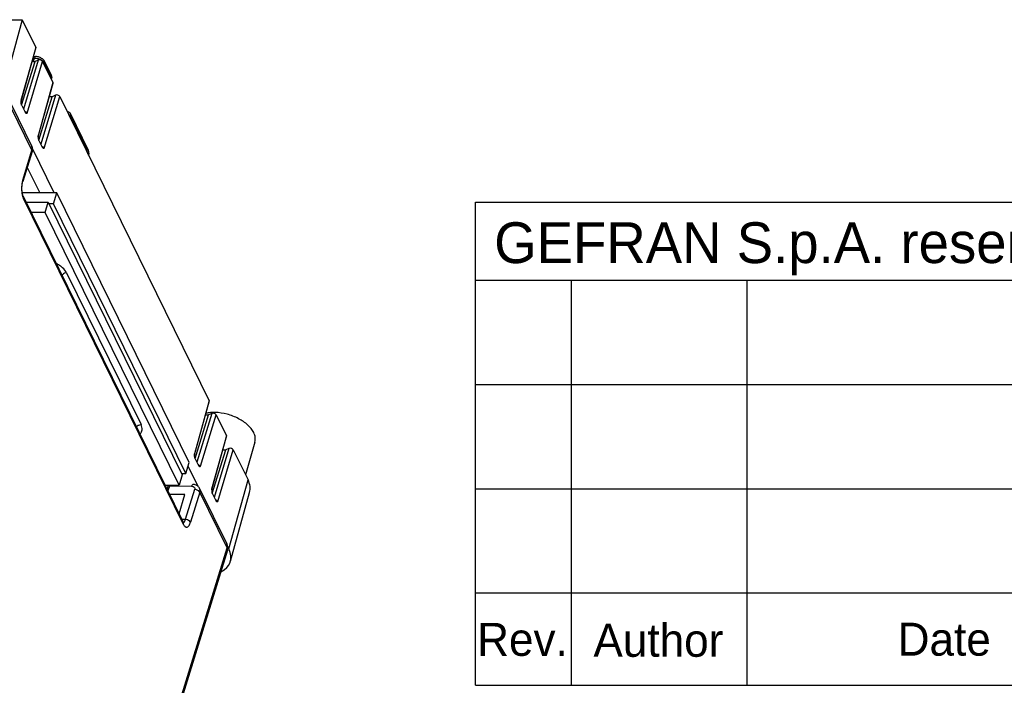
# Model space of a CAD drawing. Header units: millimetres. Extents: x 0 to 420, y 0 to 297.
# Tile 72 of 123: x 202 to 258, y 60 to 99. Entities that reach past the tile are written whole.
import ezdxf

# ---------------------------------------------------------------- set-up
doc = ezdxf.new("R2010")
doc.units = ezdxf.units.MM
doc.header["$LTSCALE"] = 23.1
doc.layers.get('0').update_dxf_attribs({"linetype": 'CONTINUOUS'})
doc.layers.add('452511_K12', color=7, linetype='CONTINUOUS')
doc.styles.add('TEXTSTYLE_2', font='trium.ttf')

msp = doc.modelspace()

# ---------------------------------------------------------------- linework, layer by layer
at = {"color": 7, "linetype": 'CONTINUOUS'}
for p, q in [((200.52759, 98.54942), (201.88091, 98.54942)), ((201.88091, 98.54942), (200.81366, 94.55951)), ((201.88091, 98.54942), (202.66634, 96.94889)), ((201.82468, 93.83895), (202.67191, 96.90603)), ((202.53844, 96.42284), (202.66155, 96.42284)), ((202.81616, 96.22129), (202.63167, 96.13241)), ((203.06301, 96.14056), (203.65772, 94.92868)), ((203.58374, 95.33025), (203.19236, 96.1278)), ((200.25905, 95.6897), (202.43929, 91.24683)), ((202.81606, 91.81874), (203.66329, 94.88582)), ((203.58915, 95.22649), (203.55907, 95.12969)), ((203.80754, 94.20106), (203.62306, 94.11218)), ((201.86486, 93.60678), (202.05658, 93.21607)), ((204.0544, 94.12033), (212.65646, 76.59117)), ((204.62703, 92.95342), (204.6544, 93.05573)), ((204.6461, 93.1654), (205.69322, 91.03159)), ((202.85623, 91.58657), (203.04797, 91.19584)), ((202.45932, 90.95322), (201.92446, 89.22241)), ((203.72513, 88.57208), (202.4754, 91.11876)), ((205.70923, 90.74813), (205.71891, 90.78297)), ((202.17675, 90.03881), (202.89651, 88.57208)), ((203.8863, 88.57208), (201.89355, 88.57208)), ((203.69264, 87.94542), (203.8863, 88.57208)), ((211.51233, 73.03186), (203.8863, 88.57208)), ((201.95742, 88.35335), (201.9569, 88.3544)), ((211.17183, 69.57637), (201.95742, 88.35335)), ((202.11185, 88.03867), (203.39361, 88.03867)), ((203.20803, 87.4471), (203.39361, 88.03867)), ((203.39361, 88.03867), (211.11117, 72.31193)), ((203.69264, 87.94542), (203.43937, 87.94542)), ((211.31867, 72.4052), (203.69264, 87.94542)), ((203.20803, 87.4471), (202.40214, 87.4471)), ((210.9216, 71.72851), (203.20803, 87.4471)), ((211.81481, 73.48123), (212.66203, 76.5483)), ((212.80628, 75.86356), (212.6218, 75.77469)), ((213.05313, 75.78283), (213.64785, 74.57093)), ((212.80621, 71.46108), (213.65342, 74.52807)), ((213.79767, 73.84333), (213.61318, 73.75445)), ((214.04452, 73.7626), (214.89647, 72.0265)), ((215.29248, 74.21031), (214.75225, 72.3204)), ((211.85498, 73.24905), (212.0467, 72.85834)), ((211.31867, 72.4052), (211.51233, 73.03186)), ((212.03138, 71.64573), (211.45005, 72.83034)), ((211.11117, 72.31193), (210.9216, 71.72851)), ((211.0654, 72.4052), (211.31867, 72.4052)), ((210.11571, 71.72851), (210.9216, 71.72851)), ((210.38931, 71.72851), (210.27713, 71.39958)), ((212.11073, 71.53852), (213.68089, 68.33886)), ((212.80606, 71.46051), (212.80621, 71.46108)), ((211.2621, 71.18488), (210.3774, 71.19524)), ((210.92575, 70.07782), (211.2621, 71.18488)), ((212.84636, 71.22881), (213.03809, 70.83811)), ((213.8855, 67.34153), (214.98882, 71.31242)), ((211.28543, 69.74288), (211.08719, 69.74883)), ((213.79315, 68.05561), (213.72671, 68.19101)), ((213.70973, 67.97097), (204.46007, 38.03905)), ((228.00618, 60.20443), (414.00618, 60.20443))]:
    msp.add_line(p, q, dxfattribs=at)
at = {"color": 9, "linetype": 'CONTINUOUS'}
for p, q in [((202.66634, 96.94889), (201.81938, 93.88277)), ((201.85781, 93.62268), (202.63167, 96.13241)), ((202.81616, 96.22129), (201.96643, 93.3998)), ((202.16867, 93.17097), (203.06301, 96.14056)), ((202.51325, 96.33164), (202.58636, 96.33164)), ((202.58636, 96.33164), (202.52397, 96.12329)), ((203.16992, 95.92271), (203.19931, 96.02088)), ((203.19931, 96.02088), (203.58915, 95.22649)), ((202.45073, 91.02703), (200.27071, 95.46943)), ((203.65772, 94.92868), (202.81075, 91.86255)), ((203.80754, 94.20106), (202.95781, 91.37956)), ((202.84919, 91.60245), (203.62306, 94.11218)), ((203.16006, 91.15074), (204.0544, 94.12033)), ((204.6544, 93.05573), (205.70007, 90.92487)), ((201.91603, 89.29675), (202.45073, 91.02703)), ((205.67203, 90.82394), (205.70007, 90.92487)), ((211.17766, 69.46623), (201.96326, 88.24321)), ((204.44697, 83.95728), (208.73544, 75.2183)), ((212.65646, 76.59117), (211.8095, 73.52504)), ((211.84793, 73.26496), (212.6218, 75.77469)), ((212.80628, 75.86356), (211.95655, 73.04207)), ((212.1588, 72.81324), (213.05313, 75.78283)), ((213.64785, 74.57093), (212.80088, 71.50481)), ((212.83949, 71.24529), (213.61318, 73.75445)), ((213.79767, 73.84333), (212.94793, 71.02184)), ((213.15018, 70.79301), (214.04452, 73.7626)), ((213.79315, 68.05561), (214.89647, 72.0265)), ((210.23724, 71.48085), (210.32171, 71.72851)), ((210.37503, 71.68662), (211.64905, 71.6717)), ((211.82013, 71.47316), (211.28543, 69.74288)), ((212.12262, 71.31778), (211.58793, 69.5875)), ((213.69255, 68.11859), (212.12262, 71.31778)), ((204.43352, 38.15634), (213.69255, 68.11859))]:
    msp.add_line(p, q, dxfattribs=at)
at = {"color": 2, "linetype": 'CONTINUOUS'}
for p, q in [((228.00618, 88.02469), (414.00618, 88.02469)), ((228.00618, 60.20443), (228.00618, 88.02469)), ((228.00618, 83.53017), (414.00618, 83.53017)), ((233.52784, 60.20443), (233.52784, 83.53017)), ((243.6512, 60.20443), (243.6512, 83.53017)), ((228.00618, 77.52555), (321.00618, 77.52555)), ((228.00618, 71.52093), (321.00618, 71.52093)), ((228.00618, 65.51631), (321.00618, 65.51631))]:
    msp.add_line(p, q, dxfattribs=at)
at = {"color": 7, "linetype": 'CONTINUOUS'}
for points in [[(203.08792, 96.26299), (203.05046, 96.29383), (203.00974, 96.32189), (202.96586, 96.34706), (202.91896, 96.36915), (202.87058, 96.3875), (202.82103, 96.40218), (202.77051, 96.41308), (202.72062, 96.41988), (202.67202, 96.42269), (202.66112, 96.42279)], [(203.15019, 96.19568), (203.12116, 96.23024), (203.08792, 96.26299)], [(203.19221, 96.12773), (203.17492, 96.15941), (203.15019, 96.19568)], [(202.45891, 90.95271), (202.46165, 90.96186), (202.4707, 91.00004), (202.47608, 91.03866), (202.47779, 91.07742), (202.47582, 91.11596), (202.47017, 91.15397), (202.46087, 91.1911), (202.44798, 91.22697), (202.43823, 91.24843)], [(205.71885, 90.78298), (205.72744, 90.82376), (205.73085, 90.86561), (205.72897, 90.90846), (205.72167, 90.9515), (205.70917, 90.99363), (205.69294, 91.03183)], [(201.95693, 88.35442), (201.94539, 88.37996), (201.93283, 88.41278), (201.92024, 88.45214), (201.90839, 88.49714), (201.8977, 88.54736), (201.88848, 88.60227), (201.88116, 88.66049), (201.87592, 88.72125), (201.87292, 88.78385), (201.87231, 88.84687), (201.8741, 88.90955), (201.87821, 88.97106), (201.88444, 89.03002), (201.89259, 89.08575), (201.9024, 89.13758), (201.91342, 89.18432), (201.92425, 89.22248)], [(212.11104, 71.53783), (212.10078, 71.55732), (212.07708, 71.59418), (212.04922, 71.62828), (212.01752, 71.65928), (211.98228, 71.68684), (211.94396, 71.71059), (211.90293, 71.73028), (211.85955, 71.74581), (211.81423, 71.75704), (211.76737, 71.76388), (211.72342, 71.76624)], [(211.18912, 69.53867), (211.19651, 69.53402), (211.19975, 69.53151), (211.19966, 69.53167), (211.19689, 69.53486), (211.19181, 69.54159), (211.18483, 69.55226), (211.17648, 69.56697), (211.1714, 69.57694)]]:
    msp.add_lwpolyline(points, dxfattribs=at)
for centre, radius, start, end in [((202.57307, 96.37587), 0.25612, 244.233027, 251.904592), ((203.84165, 93.96922), 2.02412, 182.448008, 183.286281), ((203.78659, 93.96604), 1.96897, 183.285598, 184.198967), ((203.56446, 94.35563), 0.25612, 244.229885, 251.904631), ((204.52069, 93.1036), 0.13981, 26.236126, 41.240231), ((204.83304, 91.94901), 2.02414, 182.448015, 183.286284), ((204.77797, 91.94582), 1.96897, 183.285601, 184.198964), ((212.56319, 76.01814), 0.25612, 244.233027, 251.904592), ((212.87162, 73.99296), 1.92088, 98.173359, 101.908433), ((212.90228, 73.78119), 2.13486, 94.686069, 98.179706), ((212.92019, 73.56308), 2.3537, 91.41529, 94.68689), ((212.92583, 73.34498), 2.57187, 88.321523, 91.420908), ((213.55458, 73.99791), 0.25612, 244.233027, 251.904592), ((213.83177, 73.6115), 2.02412, 182.448009, 183.286281), ((213.77671, 73.60831), 1.96897, 183.285598, 184.198966), ((214.7219, 71.5847), 1.92268, 182.381484, 183.708891), ((214.59583, 71.57682), 1.79637, 183.718085, 184.25024), ((214.52785, 71.57176), 1.72819, 184.250051, 184.817948), ((213.23202, 68.11859), 0.5, 342.82869, 26.244522)]:
    msp.add_arc(centre, radius, start, end, dxfattribs=at)
at = {"color": 9, "linetype": 'CONTINUOUS'}
for centre, radius, start, end in [((202.57639, 95.48454), 0.84783, 66.207344, 71.852932), ((202.59935, 95.53708), 0.7905, 63.09665, 66.193558), ((202.61725, 95.57255), 0.75076, 59.887879, 63.089958), ((202.6488, 95.62545), 0.68917, 53.216793, 59.950086), ((202.69347, 95.68614), 0.61382, 49.54886, 53.164374), ((202.73205, 95.73127), 0.55445, 45.692315, 49.556757), ((201.97348, 92.99202), 0.2726, 71.572174, 76.648514), ((201.97571, 92.99736), 0.2669, 69.718465, 71.663335), ((201.97531, 92.99625), 0.26808, 67.940817, 69.720464), ((202.20555, 91.13345), 0.25954, 22.751466, 25.875136), ((202.20301, 91.13239), 0.26229, 20.519499, 22.752165), ((202.37871, 90.97769), 0.084, 343.112439, 346.687197), ((202.96487, 90.97178), 0.2726, 71.572174, 76.648514), ((202.9671, 90.97713), 0.2669, 69.718465, 71.663335), ((202.9667, 90.97602), 0.26808, 67.940817, 69.720464), ((205.57378, 90.97384), 0.13252, 19.570664, 25.802453), ((205.56046, 90.82709), 0.16441, 344.441134, 350.179326), ((203.2246, 88.90615), 1.36562, 163.379927, 166.333215), ((202.73943, 88.61105), 0.85892, 201.363685, 205.356818), ((211.9636, 72.63429), 0.2726, 71.572174, 76.648514), ((211.96583, 72.63963), 0.2669, 69.718465, 71.663335), ((211.96543, 72.63852), 0.26808, 67.940817, 69.720464), ((212.96137, 70.64097), 0.24495, 71.001893, 76.647913), ((212.95721, 70.61939), 0.2669, 69.718499, 71.663845), ((212.95682, 70.61828), 0.26808, 67.941614, 69.720498), ((211.05283, 69.51886), 0.13203, 19.751448, 25.795606), ((213.44615, 68.22356), 0.26151, 24.917091, 26.160001), ((213.55269, 68.01952), 0.16438, 342.821362, 349.511192)]:
    msp.add_arc(centre, radius, start, end, dxfattribs=at)
at = {"color": 7, "linetype": 'CONTINUOUS'}
for centre, major_axis, ratio, start_param, end_param in [((202.52814, 96.94893), (0.14335, -0.04433), 0.57238831, 0.01740662, 0.49498886), ((202.92485, 96.14053), (0.14332, -0.04427), 0.57272497, 0.49495933, 2.58906868), ((203.51952, 94.92871), (0.14335, -0.04433), 0.57238831, 0.01740662, 0.49498886), ((203.91623, 94.12029), (0.14332, -0.04427), 0.57272497, 0.49495933, 2.58906868), ((212.51826, 76.5912), (0.14335, -0.04433), 0.57238831, 0.01740662, 0.49498886), ((212.91497, 75.7828), (0.14332, -0.04427), 0.57272497, 0.49495933, 2.58906868), ((213.50965, 74.57097), (0.14335, -0.04433), 0.57238831, 0.01740662, 0.49498886), ((213.90635, 73.76257), (0.14332, -0.04427), 0.57272497, 0.49495933, 2.58906868), ((212.59784, 72.02697), (2.38434, -0.73719), 0.57239492, 0.0165109, 0.49494502), ((211.49452, 68.05609), (2.38434, -0.73719), 0.57239492, 5.74484018, 6.77815387)]:
    msp.add_ellipse(centre, major_axis=major_axis, ratio=ratio, start_param=start_param, end_param=end_param, dxfattribs=at)
at = {"color": 9, "linetype": 'CONTINUOUS'}
for points, knots in [([(202.58636, 96.33164), (202.59323, 96.35312), (202.60746, 96.38798), (202.6365, 96.41741), (202.65126, 96.42144)], [0, 0, 0, 0, 0.59577119, 1, 1, 1, 1]), ([(202.58636, 96.33164), (202.60714, 96.33179), (202.69317, 96.32845), (202.77846, 96.31055), (202.84046, 96.2902)], [0, 0, 0, 0, 0.2416031, 1, 1, 1, 1]), ([(203.11933, 96.12803), (203.12366, 96.1238), (203.14014, 96.10713), (203.15543, 96.08927), (203.16586, 96.07535)], [0, 0, 0, 0, 0.25817215, 1, 1, 1, 1]), ([(203.19929, 96.02088), (203.20195, 96.0301), (203.20925, 96.06544), (203.20384, 96.10369), (203.19231, 96.12753)], [0, 0, 0, 0, 0.26586701, 1, 1, 1, 1]), ([(202.16868, 93.17097), (202.16481, 93.17852), (202.14135, 93.21134), (202.10515, 93.23288), (202.07599, 93.2447)], [0, 0, 0, 0, 0.21241369, 1, 1, 1, 1]), ([(202.44866, 91.22433), (202.45426, 91.20937), (202.47196, 91.14503), (202.46575, 91.07523), (202.45071, 91.02703)], [0, 0, 0, 0, 0.24033642, 1, 1, 1, 1]), ([(202.45071, 91.02703), (202.45352, 91.0213), (202.46241, 90.99971), (202.46437, 90.97489), (202.46045, 90.95835)], [0, 0, 0, 0, 0.27273337, 1, 1, 1, 1]), ([(203.16006, 91.15074), (203.15619, 91.15829), (203.13273, 91.19111), (203.09654, 91.21265), (203.06738, 91.22447)], [0, 0, 0, 0, 0.21241369, 1, 1, 1, 1]), ([(205.70007, 90.92487), (205.70237, 90.93284), (205.70902, 90.96355), (205.70639, 90.99646), (205.69864, 91.01823)], [0, 0, 0, 0, 0.26421349, 1, 1, 1, 1]), ([(205.70007, 90.92487), (205.70529, 90.91443), (205.72219, 90.87496), (205.72781, 90.82991), (205.72247, 90.79905)], [0, 0, 0, 0, 0.27157576, 1, 1, 1, 1]), ([(201.87049, 89.08795), (201.85598, 88.98734), (201.84585, 88.78553), (201.8656, 88.58432), (201.88519, 88.48682)], [0, 0, 0, 0, 0.5054944, 1, 1, 1, 1]), ([(201.89765, 89.22881), (201.8949, 89.21756), (201.88415, 89.17095), (201.87567, 89.12383), (201.87049, 89.08795)], [0, 0, 0, 0, 0.24217865, 1, 1, 1, 1]), ([(201.91603, 89.29675), (201.91906, 89.29059), (201.92849, 89.26739), (201.9297, 89.24042), (201.92441, 89.22301)], [0, 0, 0, 0, 0.27395002, 1, 1, 1, 1]), ([(201.88519, 88.48682), (201.88863, 88.46969), (201.90272, 88.40573), (201.92199, 88.34286), (201.93953, 88.29815)], [0, 0, 0, 0, 0.26682087, 1, 1, 1, 1]), ([(201.96326, 88.24321), (201.96621, 88.2527), (201.97445, 88.28904), (201.96932, 88.32876), (201.95745, 88.35336)], [0, 0, 0, 0, 0.26670986, 1, 1, 1, 1]), ([(204.44697, 83.95728), (204.39099, 84.06887), (204.26137, 84.22467), (204.04476, 84.39216), (203.91588, 84.46793), (203.84748, 84.50296)], [0, 0, 0, 0, 0.45600486, 0.71933315, 1, 1, 1, 1]), ([(204.44697, 83.95728), (204.43163, 83.95728), (204.36843, 83.95164), (204.30719, 83.92719), (204.26732, 83.90053)], [0, 0, 0, 0, 0.24222553, 1, 1, 1, 1]), ([(204.26732, 83.90053), (204.25882, 83.89485), (204.22706, 83.87134), (204.19954, 83.84187), (204.18333, 83.81747)], [0, 0, 0, 0, 0.25863943, 1, 1, 1, 1]), ([(208.47176, 75.07852), (208.47703, 75.08646), (208.50071, 75.11816), (208.53083, 75.14492), (208.55576, 75.16159)], [0, 0, 0, 0, 0.2411127, 1, 1, 1, 1]), ([(208.55576, 75.16159), (208.56921, 75.17058), (208.62432, 75.2017), (208.68832, 75.21834), (208.73542, 75.21833)], [0, 0, 0, 0, 0.2557068, 1, 1, 1, 1]), ([(208.67155, 74.67262), (208.70497, 74.70703), (208.76162, 74.78483), (208.80239, 74.92443), (208.79381, 75.07429), (208.75882, 75.17072), (208.73545, 75.2183)], [0, 0, 0, 0, 0.2452271, 0.48226677, 0.72897401, 1, 1, 1, 1]), ([(212.1588, 72.81324), (212.15493, 72.82079), (212.13147, 72.85361), (212.09527, 72.87516), (212.06611, 72.88697)], [0, 0, 0, 0, 0.21241369, 1, 1, 1, 1]), ([(211.64905, 71.6717), (211.65585, 71.69373), (211.66984, 71.72921), (211.69823, 71.76017), (211.71299, 71.76467)], [0, 0, 0, 0, 0.59898183, 1, 1, 1, 1]), ([(211.64905, 71.6717), (211.70158, 71.67109), (211.78698, 71.64421), (211.83269, 71.54801), (211.82754, 71.49716), (211.82013, 71.47316)], [0, 0, 0, 0, 0.51843688, 0.75209698, 1, 1, 1, 1]), ([(212.00314, 71.4267), (211.96058, 71.44856), (211.89863, 71.46781), (211.83552, 71.47298), (211.82013, 71.47316)], [0, 0, 0, 0, 0.75653831, 1, 1, 1, 1]), ([(212.12262, 71.31778), (212.13403, 71.35471), (212.1452, 71.4304), (212.12692, 71.50537), (212.11103, 71.53784)], [0, 0, 0, 0, 0.51680527, 1, 1, 1, 1]), ([(212.12262, 71.31778), (212.1174, 71.32842), (212.08714, 71.37413), (212.04099, 71.40726), (212.00314, 71.4267)], [0, 0, 0, 0, 0.21792753, 1, 1, 1, 1]), ([(213.15018, 70.79301), (213.14631, 70.80056), (213.12285, 70.83338), (213.08665, 70.85493), (213.05749, 70.86674)], [0, 0, 0, 0, 0.21241222, 1, 1, 1, 1]), ([(211.28536, 69.74303), (211.27368, 69.70384), (211.24882, 69.638), (211.20247, 69.58064), (211.17705, 69.56591)], [0, 0, 0, 0, 0.58189886, 1, 1, 1, 1]), ([(211.17766, 69.46623), (211.18022, 69.47452), (211.18769, 69.50639), (211.18523, 69.54084), (211.1771, 69.56348)], [0, 0, 0, 0, 0.26501344, 1, 1, 1, 1]), ([(211.17766, 69.46623), (211.19164, 69.43868), (211.22018, 69.38985), (211.2724, 69.33202), (211.33253, 69.30134), (211.39636, 69.30456), (211.455, 69.33999), (211.53135, 69.43009), (211.5668, 69.52132), (211.58793, 69.5875)], [0, 0, 0, 0, 0.145009, 0.26425954, 0.36145609, 0.4510777, 0.55108397, 0.67396143, 1, 1, 1, 1]), ([(211.46853, 69.69651), (211.42595, 69.7184), (211.36393, 69.73767), (211.30077, 69.74285), (211.28536, 69.74303)], [0, 0, 0, 0, 0.75651405, 1, 1, 1, 1]), ([(211.58793, 69.58751), (211.58272, 69.59816), (211.55253, 69.6439), (211.50638, 69.67705), (211.46853, 69.69651)], [0, 0, 0, 0, 0.21783471, 1, 1, 1, 1]), ([(213.69255, 68.11859), (213.70371, 68.15468), (213.71512, 68.22845), (213.69818, 68.30176), (213.68332, 68.33374)], [0, 0, 0, 0, 0.51723389, 1, 1, 1, 1]), ([(213.71432, 67.98959), (213.71621, 67.99977), (213.7202, 68.04388), (213.7074, 68.08834), (213.69255, 68.11859)], [0, 0, 0, 0, 0.23502295, 1, 1, 1, 1])]:
    msp.add_open_spline(points, degree=3, knots=knots, dxfattribs=at)
for points in [[(202.65126, 96.42144), (202.65446, 96.42232), (202.65781, 96.42278), (202.66113, 96.42279)], [(203.16586, 96.07535), (203.17241, 96.06659), (203.17861, 96.05755), (203.18433, 96.04824)], [(203.18433, 96.04824), (203.18978, 96.03938), (203.19481, 96.03026), (203.19929, 96.02088)], [(201.82366, 93.87168), (201.82251, 93.87547), (201.82106, 93.87918), (201.81938, 93.88277)], [(201.82471, 93.83903), (201.82761, 93.84953), (201.82682, 93.86126), (201.82366, 93.87168)], [(202.81504, 91.85147), (202.81389, 91.85526), (202.81244, 91.85897), (202.81075, 91.86255)], [(202.81609, 91.81882), (202.81899, 91.82932), (202.8182, 91.84105), (202.81504, 91.85147)], [(211.81378, 73.51396), (211.81263, 73.51775), (211.81118, 73.52146), (211.8095, 73.52504)], [(211.81483, 73.48131), (211.81773, 73.4918), (211.81694, 73.50354), (211.81378, 73.51396)], [(212.80517, 71.49372), (212.80402, 71.49751), (212.80257, 71.50122), (212.80088, 71.50481)], [(212.80622, 71.46107), (212.80912, 71.47157), (212.80833, 71.4833), (212.80517, 71.49372)]]:
    msp.add_open_spline(points, degree=3, dxfattribs=at)
at = {"color": 7, "linetype": 'CONTINUOUS'}
for points, knots in [([(202.63167, 96.13241), (202.6226, 96.12804), (202.57745, 96.11442), (202.52831, 96.12103), (202.49352, 96.13241)], [0, 0, 0, 0, 0.21574716, 1, 1, 1, 1]), ([(203.58915, 95.22649), (203.59193, 95.23544), (203.59986, 95.26962), (203.59509, 95.30716), (203.58374, 95.33025)], [0, 0, 0, 0, 0.26701243, 1, 1, 1, 1]), ([(201.86486, 93.60678), (201.84974, 93.63702), (201.83298, 93.70978), (201.8258, 93.78247), (201.82291, 93.82187)], [0, 0, 0, 0, 0.46117541, 1, 1, 1, 1]), ([(203.62306, 94.11218), (203.61399, 94.10781), (203.56884, 94.09419), (203.5197, 94.1008), (203.48491, 94.11218)], [0, 0, 0, 0, 0.21574716, 1, 1, 1, 1]), ([(202.05658, 93.21607), (202.05942, 93.21051), (202.06971, 93.19254), (202.0844, 93.17601), (202.0974, 93.1694)], [0, 0, 0, 0, 0.29972176, 1, 1, 1, 1]), ([(202.0974, 93.1694), (202.10297, 93.16657), (202.1265, 93.1593), (202.15201, 93.16421), (202.16867, 93.17097)], [0, 0, 0, 0, 0.25802768, 1, 1, 1, 1]), ([(204.48101, 93.25347), (204.50909, 93.25347), (204.56296, 93.24514), (204.60929, 93.21462), (204.62582, 93.19576)], [0, 0, 0, 0, 0.52822164, 1, 1, 1, 1]), ([(204.6461, 93.1654), (204.65006, 93.15734), (204.66323, 93.12241), (204.66167, 93.08292), (204.6544, 93.05573)], [0, 0, 0, 0, 0.2419302, 1, 1, 1, 1]), ([(202.85623, 91.58657), (202.84111, 91.61681), (202.82435, 91.68957), (202.81718, 91.76226), (202.81428, 91.80165)], [0, 0, 0, 0, 0.4611754, 1, 1, 1, 1]), ([(203.04797, 91.19584), (203.05081, 91.19028), (203.06109, 91.17231), (203.07578, 91.15578), (203.08879, 91.14917)], [0, 0, 0, 0, 0.29972186, 1, 1, 1, 1]), ([(203.08879, 91.14917), (203.09436, 91.14633), (203.11788, 91.13907), (203.1434, 91.14398), (203.16006, 91.15074)], [0, 0, 0, 0, 0.25802767, 1, 1, 1, 1]), ([(212.6218, 75.77469), (212.61272, 75.77032), (212.56757, 75.7567), (212.51843, 75.7633), (212.48364, 75.77468)], [0, 0, 0, 0, 0.21574716, 1, 1, 1, 1]), ([(215.22432, 74.75135), (215.14355, 74.91594), (214.87913, 75.23202), (214.34469, 75.58817), (213.69979, 75.83587), (213.23289, 75.90904), (213.00116, 75.91575)], [0, 0, 0, 0, 0.21097058, 0.46165421, 0.73322823, 1, 1, 1, 1]), ([(215.29247, 74.21031), (215.31659, 74.29463), (215.32761, 74.48527), (215.26717, 74.66404), (215.22432, 74.75135)], [0, 0, 0, 0, 0.47417566, 1, 1, 1, 1]), ([(213.61318, 73.75445), (213.60411, 73.75008), (213.55896, 73.73646), (213.50982, 73.74307), (213.47503, 73.75445)], [0, 0, 0, 0, 0.21574716, 1, 1, 1, 1]), ([(211.85498, 73.24905), (211.83986, 73.2793), (211.8231, 73.35205), (211.81592, 73.42474), (211.81303, 73.46414)], [0, 0, 0, 0, 0.46117541, 1, 1, 1, 1]), ([(212.0467, 72.85834), (212.04955, 72.85278), (212.05983, 72.83481), (212.07452, 72.81828), (212.08752, 72.81167)], [0, 0, 0, 0, 0.2997218, 1, 1, 1, 1]), ([(212.08752, 72.81167), (212.09309, 72.80884), (212.11662, 72.80157), (212.14214, 72.80649), (212.1588, 72.81324)], [0, 0, 0, 0, 0.25802767, 1, 1, 1, 1]), ([(212.80576, 71.42661), (212.80882, 71.39036), (212.81591, 71.32326), (212.8331, 71.25702), (212.84636, 71.22881)], [0, 0, 0, 0, 0.53854666, 1, 1, 1, 1]), ([(213.03809, 70.83811), (213.04098, 70.83246), (213.05139, 70.81428), (213.0664, 70.79758), (213.07964, 70.79108)], [0, 0, 0, 0, 0.30066429, 1, 1, 1, 1]), ([(213.07964, 70.79108), (213.08518, 70.78836), (213.10851, 70.78144), (213.13369, 70.78632), (213.15018, 70.79301)], [0, 0, 0, 0, 0.25738482, 1, 1, 1, 1])]:
    msp.add_open_spline(points, degree=3, knots=knots, dxfattribs=at)
at = {"layer": '452511_K12', "color": 7, "linetype": 'CONTINUOUS', "true_color": 0x990000}
for p, q in [((203.69264, 87.94542), (203.43937, 87.94542)), ((211.31867, 72.4052), (203.69264, 87.94542)), ((211.0654, 72.4052), (211.31867, 72.4052))]:
    msp.add_line(p, q, dxfattribs=at)

# ---------------------------------------------------------------- texts
at = {"color": 2, "linetype": 'CONTINUOUS', "attachment_point": 1, "line_spacing_factor": 0.9, "style": 'TEXTSTYLE_2'}
for s, insert, char_height, width in [('GEFRAN S.p.A. reserves in terms of law, the property in the following drawing: no copy to third parties without authorization', (229.0759, 86.87326), 2.35, 182.6385185), ('Rev.', (228.09247, 63.78943), 1.9, 5.4537037), ('Author', (234.79082, 63.73607), 1.9, 7.9237037), ('Date', (252.3145, 63.80066), 1.9, 5.5944444)]:
    msp.add_mtext(s, dxfattribs=dict(at, insert=insert, char_height=char_height, width=width))

doc.saveas('drawing.dxf')
